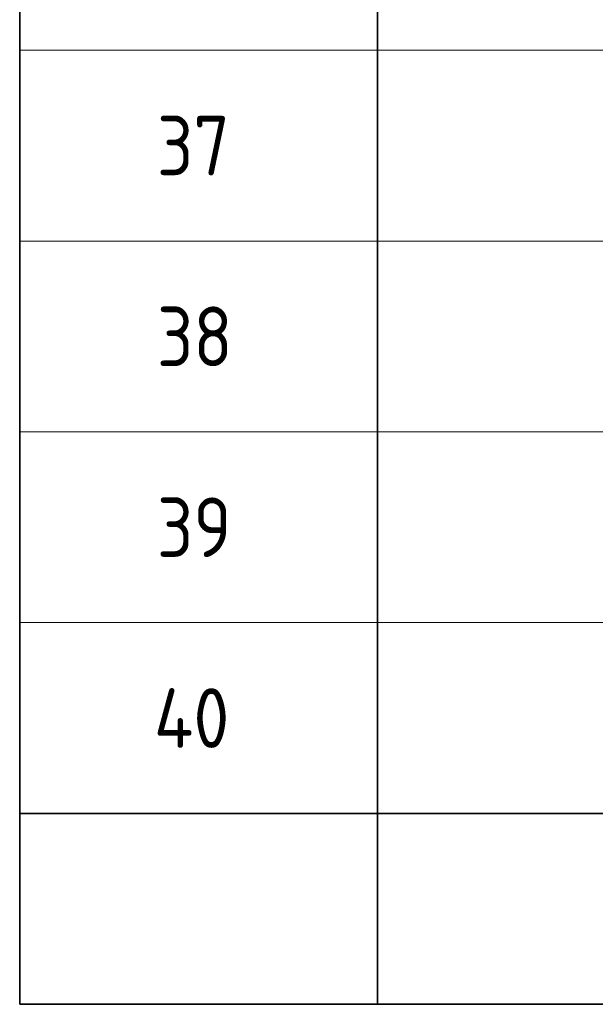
# Model space of a CAD drawing. Header units: metres. Extents: x -38 to 97, y -15 to 21.
# Tile 48 of 82: x 67.92 to 70.33, y -0.33 to 3.8. Entities that reach past the tile are written whole.
import ezdxf

# ---------------------------------------------------------------- set-up
doc = ezdxf.new("R2010")
doc.units = ezdxf.units.M
doc.styles.add('ISOCPEUR', font='txt')

msp = doc.modelspace()

# ---------------------------------------------------------------- linework, layer by layer
at = {"color": 7, "linetype": 'Continuous', "lineweight": 35, "transparency": 33554687}
for p, q in [((67.9198, 4.4717), (67.9198, 3.6717)), ((69.4198, 4.4717), (69.4198, 3.6717)), ((67.9198, 3.6717), (67.9198, 2.8717)), ((69.4198, 3.6717), (69.4198, 2.8717)), ((67.9198, 2.8717), (67.9198, 2.0717)), ((69.4198, 2.8717), (69.4198, 2.0717)), ((67.9198, 2.0717), (67.9198, 1.2717)), ((69.4198, 2.0717), (69.4198, 1.2717)), ((67.9198, 1.2717), (67.9198, 0.4717)), ((69.4198, 1.2717), (69.4198, 0.4717)), ((67.9198, 0.4717), (67.9198, -0.3283)), ((67.9198, 0.4717), (86.4198, 0.4717)), ((69.4198, 0.4717), (69.4198, -0.3283)), ((67.9198, -0.3283), (86.4198, -0.3283))]:
    msp.add_line(p, q, dxfattribs=at)
at = {"color": 7, "linetype": 'Continuous', "lineweight": 13, "transparency": 33554687}
for p, q in [((86.4198, 3.6717), (67.9198, 3.6717)), ((86.4198, 2.8717), (67.9198, 2.8717)), ((86.4198, 2.0717), (67.9198, 2.0717)), ((86.4198, 1.2717), (67.9198, 1.2717)), ((86.4198, 0.4717), (67.9198, 0.4717))]:
    msp.add_line(p, q, dxfattribs=at)

# ---------------------------------------------------------------- texts
at = {"color": 7, "linetype": 'Continuous', "lineweight": 35, "transparency": 33554687, "char_height": 0.25, "attachment_point": 7, "style": 'ISOCPEUR'}
for s, insert, width in [('\\W0.87;37', (68.4948, 3.1467), 0.45901), ('\\W0.87;38', (68.4948, 2.3467), 0.45901), ('\\W0.87;39', (68.4948, 1.5467), 0.45901), ('\\W0.88;40', (68.4823, 0.7467), 0.484994)]:
    msp.add_mtext(s, dxfattribs=dict(at, insert=insert, width=width))

doc.saveas('drawing.dxf')
